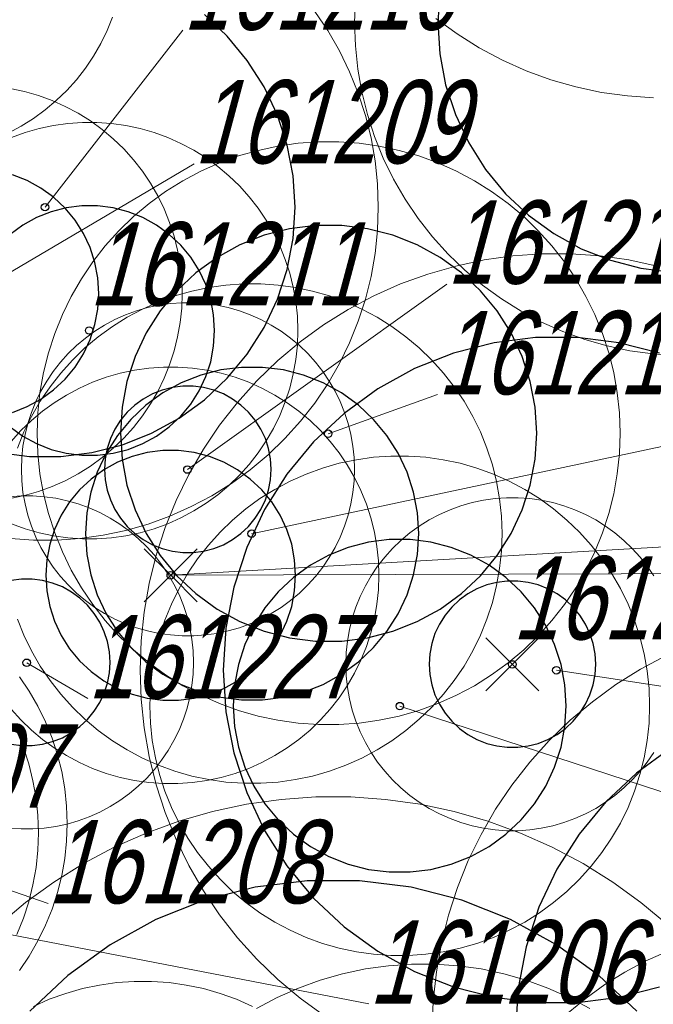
# Model space of a CAD drawing. Header units: metres. Extents: x 7419449 to 7420144, y 5549519 to 5549653.
# Tile 26 of 67: x 7419505 to 7419512, y 5549537 to 5549548. Entities that reach past the tile are written whole.
import ezdxf
from ezdxf.enums import TextEntityAlignment as Align

# ---------------------------------------------------------------- set-up
doc = ezdxf.new("R2010")
doc.units = ezdxf.units.M
doc.layers.add('_4_korony', color=7, linetype='Continuous', lineweight=25, true_color=0x7aa300)
for name, color, linetype, lineweight in [('_4_NUMERY_PIKIET', 7, 'Continuous', 15), ('_4_NUMETY_WNIOSEK', 5, 'Continuous', 15), ('_4_SOD', 30, 'Continuous', 20), ('_4_USUNIĘCIE', 1, 'Continuous', 30)]:
    doc.layers.add(name, color=color, linetype=linetype, lineweight=lineweight)
doc.layers.add('_4_PUNKT_INWENTARYZACYJNY', color=7, linetype='Continuous')
doc.styles.add('STANDARD-Working1250', font='arial.ttf', dxfattribs={"height": 2.5})

# ---------------------------------------------------------------- blocks, each defined once
blk = doc.blocks.new('x')
at = {"layer": '_4_USUNIĘCIE'}
for points in [[(7418062.551, 5544640.429), (7418062.87, 5544640.11), (7418063.188, 5544640.429)], [(7418063.188, 5544639.792), (7418062.87, 5544640.11), (7418062.551, 5544639.792)]]:
    blk.add_lwpolyline(points, dxfattribs=at)
blk = doc.blocks.new('usun. bez dec')
at = {"layer": '_4_USUNIĘCIE', "color": 30, "true_color": 0xf8991e}
for points in [[(-0.318, 0.318), (0.318, -0.318)], [(-0.318, -0.318), (0.318, 0.318)]]:
    blk.add_lwpolyline(points, dxfattribs=at)

msp = doc.modelspace()

# ---------------------------------------------------------------- linework, layer by layer
at = {"layer": '_4_korony', "linetype": 'Continuous', "flags": 128}
for points in [[(7419509.78, 5549548.682), (7419509.756, 5549548.306), (7419509.78, 5549547.93), (7419509.85, 5549547.56), (7419509.967, 5549547.202), (7419510.127, 5549546.861), (7419510.329, 5549546.543), (7419510.569, 5549546.252), (7419510.844, 5549545.994), (7419511.149, 5549545.773), (7419511.479, 5549545.592), (7419511.829, 5549545.453), (7419512.194, 5549545.359), (7419512.568, 5549545.312)], [(7419504.48, 5549543.143), (7419504.854, 5549543.096), (7419505.23, 5549543.096), (7419505.604, 5549543.143), (7419505.969, 5549543.237), (7419506.319, 5549543.376), (7419506.649, 5549543.557), (7419506.954, 5549543.778), (7419507.229, 5549544.036), (7419507.469, 5549544.327), (7419507.671, 5549544.645), (7419507.831, 5549544.986), (7419507.948, 5549545.344), (7419508.018, 5549545.714), (7419508.042, 5549546.09), (7419508.018, 5549546.466), (7419507.948, 5549546.836), (7419507.831, 5549547.194), (7419507.671, 5549547.535), (7419507.469, 5549547.853), (7419507.229, 5549548.144), (7419506.954, 5549548.402)], [(7419504.651, 5549543.626), (7419504.826, 5549543.696), (7419504.991, 5549543.787), (7419505.143, 5549543.897), (7419505.28, 5549544.026), (7419505.401, 5549544.171), (7419505.501, 5549544.33), (7419505.582, 5549544.501), (7419505.64, 5549544.68), (7419505.675, 5549544.865), (7419505.687, 5549545.053), (7419505.675, 5549545.241), (7419505.64, 5549545.426), (7419505.582, 5549545.605), (7419505.501, 5549545.776), (7419505.401, 5549545.935), (7419505.28, 5549546.08), (7419505.143, 5549546.209), (7419504.991, 5549546.319), (7419504.826, 5549546.41), (7419504.651, 5549546.48)], [(7419504.62, 5549543.452), (7419504.772, 5549543.342), (7419504.937, 5549543.251), (7419505.112, 5549543.181), (7419505.295, 5549543.135), (7419505.482, 5549543.111), (7419505.67, 5549543.111), (7419505.857, 5549543.135), (7419506.04, 5549543.181), (7419506.215, 5549543.251), (7419506.38, 5549543.342), (7419506.532, 5549543.452), (7419506.669, 5549543.581), (7419506.79, 5549543.726), (7419506.89, 5549543.885), (7419506.971, 5549544.056), (7419507.029, 5549544.235), (7419507.064, 5549544.42), (7419507.076, 5549544.608), (7419507.064, 5549544.796), (7419507.029, 5549544.981), (7419506.971, 5549545.16), (7419506.89, 5549545.331), (7419506.79, 5549545.49), (7419506.669, 5549545.635), (7419506.532, 5549545.764), (7419506.38, 5549545.874), (7419506.215, 5549545.965), (7419506.04, 5549546.035), (7419505.857, 5549546.081), (7419505.67, 5549546.105), (7419505.482, 5549546.105), (7419505.295, 5549546.081), (7419505.112, 5549546.035), (7419504.937, 5549545.965), (7419504.772, 5549545.874), (7419504.62, 5549545.764)], [(7419512.417, 5549544.337), (7419511.931, 5549544.462), (7419511.432, 5549544.525), (7419510.93, 5549544.525), (7419510.431, 5549544.462), (7419509.945, 5549544.337), (7419509.478, 5549544.152), (7419509.038, 5549543.91), (7419508.631, 5549543.615), (7419508.265, 5549543.271), (7419507.945, 5549542.884), (7419507.676, 5549542.46), (7419507.462, 5549542.005), (7419507.307, 5549541.528), (7419507.213, 5549541.034), (7419507.181, 5549540.533), (7419507.213, 5549540.032), (7419507.307, 5549539.538), (7419507.462, 5549539.061), (7419507.676, 5549538.606), (7419507.945, 5549538.182), (7419508.265, 5549537.795), (7419508.631, 5549537.451), (7419509.038, 5549537.156), (7419509.478, 5549536.914), (7419509.945, 5549536.729), (7419510.431, 5549536.604), (7419510.93, 5549536.541), (7419511.432, 5549536.541), (7419511.931, 5549536.604), (7419512.417, 5549536.729)], [(7419504.635, 5549539.643), (7419504.759, 5549539.627), (7419504.885, 5549539.627), (7419505.009, 5549539.643), (7419505.131, 5549539.674), (7419505.248, 5549539.72), (7419505.358, 5549539.781), (7419505.459, 5549539.854), (7419505.551, 5549539.94), (7419505.631, 5549540.037), (7419505.698, 5549540.143), (7419505.752, 5549540.257), (7419505.791, 5549540.376), (7419505.814, 5549540.5), (7419505.822, 5549540.625), (7419505.814, 5549540.75), (7419505.791, 5549540.874), (7419505.752, 5549540.993), (7419505.698, 5549541.107), (7419505.631, 5549541.213), (7419505.551, 5549541.31), (7419505.459, 5549541.396), (7419505.358, 5549541.469), (7419505.248, 5549541.53), (7419505.131, 5549541.576), (7419505.009, 5549541.607), (7419504.885, 5549541.623), (7419504.759, 5549541.623), (7419504.635, 5549541.607)], [(7419512.547, 5549539.59), (7419512.14, 5549539.295), (7419511.774, 5549538.951), (7419511.454, 5549538.564), (7419511.185, 5549538.14), (7419510.971, 5549537.685), (7419510.816, 5549537.208), (7419510.722, 5549536.714), (7419510.69, 5549536.213), (7419510.722, 5549535.712), (7419510.816, 5549535.218), (7419510.971, 5549534.741), (7419511.185, 5549534.286), (7419511.454, 5549533.862), (7419511.774, 5549533.475), (7419512.14, 5549533.131), (7419512.547, 5549532.836)], [(7419512.146, 5549536.436), (7419511.688, 5549536.866), (7419511.18, 5549537.235), (7419510.63, 5549537.537), (7419510.046, 5549537.768), (7419509.438, 5549537.924), (7419508.815, 5549538.003), (7419508.187, 5549538.003), (7419507.564, 5549537.924), (7419506.956, 5549537.768), (7419506.372, 5549537.537), (7419505.822, 5549537.235), (7419505.314, 5549536.866), (7419504.856, 5549536.436)]]:
    msp.add_lwpolyline(points, dxfattribs=at)
for points in [[(7419510.945, 5549543.376), (7419510.925, 5549543.689), (7419510.866, 5549543.998), (7419510.769, 5549544.296), (7419510.636, 5549544.58), (7419510.468, 5549544.845), (7419510.267, 5549545.087), (7419510.039, 5549545.302), (7419509.785, 5549545.487), (7419509.509, 5549545.638), (7419509.218, 5549545.754), (7419508.913, 5549545.832), (7419508.602, 5549545.871), (7419508.288, 5549545.871), (7419507.977, 5549545.832), (7419507.672, 5549545.754), (7419507.381, 5549545.638), (7419507.105, 5549545.487), (7419506.851, 5549545.302), (7419506.623, 5549545.087), (7419506.422, 5549544.845), (7419506.254, 5549544.58), (7419506.121, 5549544.296), (7419506.024, 5549543.998), (7419505.965, 5549543.689), (7419505.945, 5549543.376), (7419505.965, 5549543.063), (7419506.024, 5549542.754), (7419506.121, 5549542.456), (7419506.254, 5549542.172), (7419506.422, 5549541.907), (7419506.623, 5549541.665), (7419506.851, 5549541.45), (7419507.105, 5549541.265), (7419507.381, 5549541.114), (7419507.672, 5549540.998), (7419507.977, 5549540.92), (7419508.288, 5549540.881), (7419508.602, 5549540.881), (7419508.913, 5549540.92), (7419509.218, 5549540.998), (7419509.509, 5549541.114), (7419509.785, 5549541.265), (7419510.039, 5549541.45), (7419510.267, 5549541.665), (7419510.468, 5549541.907), (7419510.636, 5549542.172), (7419510.769, 5549542.456), (7419510.866, 5549542.754), (7419510.925, 5549543.063)], [(7419509.527, 5549542.171), (7419509.511, 5549542.422), (7419509.464, 5549542.668), (7419509.387, 5549542.907), (7419509.28, 5549543.135), (7419509.145, 5549543.347), (7419508.985, 5549543.54), (7419508.802, 5549543.712), (7419508.599, 5549543.86), (7419508.379, 5549543.981), (7419508.145, 5549544.073), (7419507.902, 5549544.136), (7419507.653, 5549544.167), (7419507.401, 5549544.167), (7419507.152, 5549544.136), (7419506.909, 5549544.073), (7419506.675, 5549543.981), (7419506.455, 5549543.86), (7419506.252, 5549543.712), (7419506.069, 5549543.54), (7419505.909, 5549543.347), (7419505.774, 5549543.135), (7419505.667, 5549542.907), (7419505.59, 5549542.668), (7419505.543, 5549542.422), (7419505.527, 5549542.171), (7419505.543, 5549541.92), (7419505.59, 5549541.674), (7419505.667, 5549541.435), (7419505.774, 5549541.207), (7419505.909, 5549540.995), (7419506.069, 5549540.802), (7419506.252, 5549540.63), (7419506.455, 5549540.482), (7419506.675, 5549540.361), (7419506.909, 5549540.269), (7419507.152, 5549540.206), (7419507.401, 5549540.175), (7419507.653, 5549540.175), (7419507.902, 5549540.206), (7419508.145, 5549540.269), (7419508.379, 5549540.361), (7419508.599, 5549540.482), (7419508.802, 5549540.63), (7419508.985, 5549540.802), (7419509.145, 5549540.995), (7419509.28, 5549541.207), (7419509.387, 5549541.435), (7419509.464, 5549541.674), (7419509.511, 5549541.92)], [(7419507.756, 5549542.943), (7419507.748, 5549543.068), (7419507.725, 5549543.192), (7419507.686, 5549543.311), (7419507.632, 5549543.425), (7419507.565, 5549543.531), (7419507.485, 5549543.628), (7419507.393, 5549543.714), (7419507.292, 5549543.787), (7419507.182, 5549543.848), (7419507.065, 5549543.894), (7419506.943, 5549543.925), (7419506.819, 5549543.941), (7419506.693, 5549543.941), (7419506.569, 5549543.925), (7419506.447, 5549543.894), (7419506.33, 5549543.848), (7419506.22, 5549543.787), (7419506.119, 5549543.714), (7419506.027, 5549543.628), (7419505.947, 5549543.531), (7419505.88, 5549543.425), (7419505.826, 5549543.311), (7419505.787, 5549543.192), (7419505.764, 5549543.068), (7419505.756, 5549542.943), (7419505.764, 5549542.818), (7419505.787, 5549542.694), (7419505.826, 5549542.575), (7419505.88, 5549542.461), (7419505.947, 5549542.355), (7419506.027, 5549542.258), (7419506.119, 5549542.172), (7419506.22, 5549542.099), (7419506.33, 5549542.038), (7419506.447, 5549541.992), (7419506.569, 5549541.961), (7419506.693, 5549541.945), (7419506.819, 5549541.945), (7419506.943, 5549541.961), (7419507.065, 5549541.992), (7419507.182, 5549542.038), (7419507.292, 5549542.099), (7419507.393, 5549542.172), (7419507.485, 5549542.258), (7419507.565, 5549542.355), (7419507.632, 5549542.461), (7419507.686, 5549542.575), (7419507.725, 5549542.694), (7419507.748, 5549542.818)], [(7419508.049, 5549541.67), (7419508.037, 5549541.858), (7419508.002, 5549542.043), (7419507.944, 5549542.222), (7419507.863, 5549542.393), (7419507.763, 5549542.552), (7419507.642, 5549542.697), (7419507.505, 5549542.826), (7419507.353, 5549542.936), (7419507.188, 5549543.027), (7419507.013, 5549543.097), (7419506.83, 5549543.143), (7419506.643, 5549543.167), (7419506.455, 5549543.167), (7419506.268, 5549543.143), (7419506.085, 5549543.097), (7419505.91, 5549543.027), (7419505.745, 5549542.936), (7419505.593, 5549542.826), (7419505.456, 5549542.697), (7419505.335, 5549542.552), (7419505.235, 5549542.393), (7419505.154, 5549542.222), (7419505.096, 5549542.043), (7419505.061, 5549541.858), (7419505.049, 5549541.67), (7419505.061, 5549541.482), (7419505.096, 5549541.297), (7419505.154, 5549541.118), (7419505.235, 5549540.947), (7419505.335, 5549540.788), (7419505.456, 5549540.643), (7419505.593, 5549540.514), (7419505.745, 5549540.404), (7419505.91, 5549540.313), (7419506.085, 5549540.243), (7419506.268, 5549540.197), (7419506.455, 5549540.173), (7419506.643, 5549540.173), (7419506.83, 5549540.197), (7419507.013, 5549540.243), (7419507.188, 5549540.313), (7419507.353, 5549540.404), (7419507.505, 5549540.514), (7419507.642, 5549540.643), (7419507.763, 5549540.788), (7419507.863, 5549540.947), (7419507.944, 5549541.118), (7419508.002, 5549541.297), (7419508.037, 5549541.482)], [(7419511.299, 5549540.104), (7419511.283, 5549540.355), (7419511.236, 5549540.601), (7419511.159, 5549540.84), (7419511.052, 5549541.068), (7419510.917, 5549541.28), (7419510.757, 5549541.473), (7419510.574, 5549541.645), (7419510.371, 5549541.793), (7419510.151, 5549541.914), (7419509.917, 5549542.006), (7419509.674, 5549542.069), (7419509.425, 5549542.1), (7419509.173, 5549542.1), (7419508.924, 5549542.069), (7419508.681, 5549542.006), (7419508.447, 5549541.914), (7419508.227, 5549541.793), (7419508.024, 5549541.645), (7419507.841, 5549541.473), (7419507.681, 5549541.28), (7419507.546, 5549541.068), (7419507.439, 5549540.84), (7419507.362, 5549540.601), (7419507.315, 5549540.355), (7419507.299, 5549540.104), (7419507.315, 5549539.853), (7419507.362, 5549539.607), (7419507.439, 5549539.368), (7419507.546, 5549539.14), (7419507.681, 5549538.928), (7419507.841, 5549538.735), (7419508.024, 5549538.563), (7419508.227, 5549538.415), (7419508.447, 5549538.294), (7419508.681, 5549538.202), (7419508.924, 5549538.139), (7419509.173, 5549538.108), (7419509.425, 5549538.108), (7419509.674, 5549538.139), (7419509.917, 5549538.202), (7419510.151, 5549538.294), (7419510.371, 5549538.415), (7419510.574, 5549538.563), (7419510.757, 5549538.735), (7419510.917, 5549538.928), (7419511.052, 5549539.14), (7419511.159, 5549539.368), (7419511.236, 5549539.607), (7419511.283, 5549539.853)], [(7419511.652, 5549540.603), (7419511.644, 5549540.728), (7419511.621, 5549540.852), (7419511.582, 5549540.971), (7419511.528, 5549541.085), (7419511.461, 5549541.191), (7419511.381, 5549541.288), (7419511.289, 5549541.374), (7419511.188, 5549541.447), (7419511.078, 5549541.508), (7419510.961, 5549541.554), (7419510.839, 5549541.585), (7419510.715, 5549541.601), (7419510.589, 5549541.601), (7419510.465, 5549541.585), (7419510.343, 5549541.554), (7419510.226, 5549541.508), (7419510.116, 5549541.447), (7419510.015, 5549541.374), (7419509.923, 5549541.288), (7419509.843, 5549541.191), (7419509.776, 5549541.085), (7419509.722, 5549540.971), (7419509.683, 5549540.852), (7419509.66, 5549540.728), (7419509.652, 5549540.603), (7419509.66, 5549540.478), (7419509.683, 5549540.354), (7419509.722, 5549540.235), (7419509.776, 5549540.121), (7419509.843, 5549540.015), (7419509.923, 5549539.918), (7419510.015, 5549539.832), (7419510.116, 5549539.759), (7419510.226, 5549539.698), (7419510.343, 5549539.652), (7419510.465, 5549539.621), (7419510.589, 5549539.605), (7419510.715, 5549539.605), (7419510.839, 5549539.621), (7419510.961, 5549539.652), (7419511.078, 5549539.698), (7419511.188, 5549539.759), (7419511.289, 5549539.832), (7419511.381, 5549539.918), (7419511.461, 5549540.015), (7419511.528, 5549540.121), (7419511.582, 5549540.235), (7419511.621, 5549540.354), (7419511.644, 5549540.478)]]:
    msp.add_lwpolyline(points, close=True, dxfattribs=at)
at = {"layer": '_4_NUMERY_PIKIET'}
for points in [[(7419505.04, 5549546.09), (7419506.695, 5549548.216)], [(7419504.18, 5549545.05), (7419506.829, 5549546.612)], [(7419506.75, 5549542.94), (7419509.865, 5549545.167)], [(7419508.44, 5549543.37), (7419509.754, 5549543.84)], [(7419507.52, 5549542.17), (7419513.497, 5549543.441)], [(7419506.55, 5549541.67), (7419514.64, 5549542.138)], [(7419504.82, 5549540.62), (7419505.554, 5549540.19)], [(7419511.18, 5549540.53), (7419514.523, 5549540.02)], [(7419509.3, 5549540.1), (7419514.527, 5549538.391)], [(7419502.3, 5549538.69), (7419505.079, 5549537.728)], [(7419502.52, 5549537.76), (7419508.929, 5549536.524)]]:
    msp.add_lwpolyline(points, dxfattribs=at)
at = {"layer": '_4_NUMETY_WNIOSEK'}
msp.add_lwpolyline([(7419518.712, 5549541.706), (7419506.55, 5549541.67)], dxfattribs=at)
at = {"layer": '_4_PUNKT_INWENTARYZACYJNY'}
for centre in [(7419505.04, 5549546.09), (7419505.57, 5549544.61), (7419508.44, 5549543.37), (7419506.75, 5549542.94), (7419507.52, 5549542.17), (7419506.55, 5549541.67), (7419504.82, 5549540.62), (7419510.65, 5549540.6), (7419511.18, 5549540.53), (7419509.3, 5549540.1)]:
    msp.add_circle(centre, 0.045, dxfattribs=at)
at = {"layer": '_4_SOD', "flags": 128}
for points in [[(7419508.766, 5549548.585), (7419508.756, 5549548.306), (7419508.766, 5549548.027), (7419508.795, 5549547.749), (7419508.843, 5549547.474), (7419508.911, 5549547.203), (7419508.997, 5549546.938), (7419509.102, 5549546.679), (7419509.224, 5549546.428), (7419509.364, 5549546.186), (7419509.52, 5549545.955), (7419509.692, 5549545.735), (7419509.879, 5549545.527), (7419510.079, 5549545.333), (7419510.293, 5549545.154), (7419510.519, 5549544.99), (7419510.756, 5549544.842), (7419511.003, 5549544.711), (7419511.258, 5549544.597), (7419511.52, 5549544.502), (7419511.788, 5549544.425), (7419512.061, 5549544.367), (7419512.338, 5549544.328), (7419512.616, 5549544.308)], [(7419504.624, 5549542.112), (7419504.902, 5549542.092), (7419505.182, 5549542.092), (7419505.46, 5549542.112), (7419505.737, 5549542.151), (7419506.01, 5549542.209), (7419506.278, 5549542.286), (7419506.54, 5549542.381), (7419506.795, 5549542.495), (7419507.042, 5549542.626), (7419507.279, 5549542.774), (7419507.505, 5549542.938), (7419507.719, 5549543.117), (7419507.919, 5549543.311), (7419508.106, 5549543.519), (7419508.278, 5549543.739), (7419508.434, 5549543.97), (7419508.574, 5549544.212), (7419508.696, 5549544.463), (7419508.801, 5549544.722), (7419508.887, 5549544.987), (7419508.955, 5549545.258), (7419509.003, 5549545.533), (7419509.032, 5549545.811), (7419509.042, 5549546.09), (7419509.032, 5549546.369), (7419509.003, 5549546.647), (7419508.955, 5549546.922), (7419508.887, 5549547.193), (7419508.801, 5549547.458), (7419508.696, 5549547.717), (7419508.574, 5549547.968), (7419508.434, 5549548.21), (7419508.278, 5549548.441)], [(7419504.598, 5549546.981), (7419504.752, 5549547.063), (7419504.9, 5549547.155), (7419505.041, 5549547.258), (7419505.175, 5549547.37), (7419505.3, 5549547.491), (7419505.417, 5549547.621), (7419505.525, 5549547.759), (7419505.622, 5549547.903), (7419505.709, 5549548.054), (7419505.786, 5549548.211), (7419505.851, 5549548.373)], [(7419509.734, 5549548.355), (7419509.988, 5549548.17), (7419510.254, 5549548.004), (7419510.531, 5549547.856), (7419510.818, 5549547.729), (7419511.113, 5549547.621), (7419511.415, 5549547.535), (7419511.723, 5549547.469), (7419512.034, 5549547.426), (7419512.347, 5549547.404)], [(7419504.621, 5549542.591), (7419504.792, 5549542.627), (7419504.96, 5549542.675), (7419505.124, 5549542.735), (7419505.283, 5549542.806), (7419505.437, 5549542.888), (7419505.585, 5549542.98), (7419505.726, 5549543.083), (7419505.86, 5549543.195), (7419505.985, 5549543.316), (7419506.102, 5549543.446), (7419506.21, 5549543.584), (7419506.307, 5549543.728), (7419506.394, 5549543.879), (7419506.471, 5549544.036), (7419506.536, 5549544.198), (7419506.59, 5549544.364), (7419506.632, 5549544.533), (7419506.663, 5549544.705), (7419506.681, 5549544.879), (7419506.687, 5549545.053), (7419506.681, 5549545.227), (7419506.663, 5549545.401), (7419506.632, 5549545.573), (7419506.59, 5549545.742), (7419506.536, 5549545.908), (7419506.471, 5549546.07), (7419506.394, 5549546.227), (7419506.307, 5549546.378), (7419506.21, 5549546.522), (7419506.102, 5549546.66), (7419505.985, 5549546.79), (7419505.86, 5549546.911), (7419505.726, 5549547.023), (7419505.585, 5549547.126), (7419505.437, 5549547.218), (7419505.283, 5549547.3), (7419505.124, 5549547.371), (7419504.96, 5549547.431), (7419504.792, 5549547.479), (7419504.621, 5549547.515)], [(7419504.639, 5549542.29), (7419504.803, 5549542.23), (7419504.971, 5549542.182), (7419505.142, 5549542.146), (7419505.315, 5549542.122), (7419505.489, 5549542.11), (7419505.663, 5549542.11), (7419505.837, 5549542.122), (7419506.01, 5549542.146), (7419506.181, 5549542.182), (7419506.349, 5549542.23), (7419506.513, 5549542.29), (7419506.672, 5549542.361), (7419506.826, 5549542.443), (7419506.974, 5549542.535), (7419507.115, 5549542.638), (7419507.249, 5549542.75), (7419507.374, 5549542.871), (7419507.491, 5549543.001), (7419507.599, 5549543.139), (7419507.696, 5549543.283), (7419507.783, 5549543.434), (7419507.86, 5549543.591), (7419507.925, 5549543.753), (7419507.979, 5549543.919), (7419508.021, 5549544.088), (7419508.052, 5549544.26), (7419508.07, 5549544.434), (7419508.076, 5549544.608), (7419508.07, 5549544.782), (7419508.052, 5549544.956), (7419508.021, 5549545.128), (7419507.979, 5549545.297), (7419507.925, 5549545.463), (7419507.86, 5549545.625), (7419507.783, 5549545.782), (7419507.696, 5549545.933), (7419507.599, 5549546.077), (7419507.491, 5549546.215), (7419507.374, 5549546.345), (7419507.249, 5549546.466), (7419507.115, 5549546.578), (7419506.974, 5549546.681), (7419506.826, 5549546.773), (7419506.672, 5549546.855), (7419506.513, 5549546.926), (7419506.349, 5549546.986), (7419506.181, 5549547.034), (7419506.01, 5549547.07), (7419505.837, 5549547.094), (7419505.663, 5549547.106), (7419505.489, 5549547.106), (7419505.315, 5549547.094), (7419505.142, 5549547.07), (7419504.971, 5549547.034), (7419504.803, 5549546.986), (7419504.639, 5549546.926)], [(7419512.391, 5549545.384), (7419512.049, 5549545.457), (7419511.704, 5549545.506), (7419511.355, 5549545.53), (7419511.007, 5549545.53), (7419510.658, 5549545.506), (7419510.313, 5549545.457), (7419509.971, 5549545.384), (7419509.636, 5549545.288), (7419509.308, 5549545.169), (7419508.989, 5549545.027), (7419508.681, 5549544.863), (7419508.385, 5549544.678), (7419508.103, 5549544.473), (7419507.835, 5549544.249), (7419507.584, 5549544.006), (7419507.351, 5549543.747), (7419507.136, 5549543.472), (7419506.941, 5549543.183), (7419506.766, 5549542.88), (7419506.613, 5549542.567), (7419506.483, 5549542.243), (7419506.375, 5549541.911), (7419506.29, 5549541.573), (7419506.23, 5549541.229), (7419506.193, 5549540.882), (7419506.181, 5549540.533), (7419506.193, 5549540.184), (7419506.23, 5549539.837), (7419506.29, 5549539.493), (7419506.375, 5549539.155), (7419506.483, 5549538.823), (7419506.613, 5549538.499), (7419506.766, 5549538.186), (7419506.941, 5549537.883), (7419507.136, 5549537.594), (7419507.351, 5549537.319), (7419507.584, 5549537.06), (7419507.835, 5549536.817), (7419508.103, 5549536.593), (7419508.385, 5549536.388)], [(7419504.708, 5549541.145), (7419504.786, 5549540.951), (7419504.878, 5549540.763), (7419504.983, 5549540.581), (7419505.1, 5549540.408), (7419505.229, 5549540.243), (7419505.369, 5549540.087), (7419505.52, 5549539.942), (7419505.68, 5549539.807), (7419505.849, 5549539.684), (7419506.027, 5549539.573), (7419506.212, 5549539.475), (7419506.403, 5549539.389), (7419506.6, 5549539.318), (7419506.801, 5549539.26), (7419507.006, 5549539.217), (7419507.213, 5549539.187), (7419507.422, 5549539.173), (7419507.632, 5549539.173), (7419507.841, 5549539.187), (7419508.048, 5549539.217), (7419508.253, 5549539.26), (7419508.454, 5549539.318), (7419508.651, 5549539.389), (7419508.842, 5549539.475), (7419509.027, 5549539.573), (7419509.205, 5549539.684), (7419509.374, 5549539.807), (7419509.534, 5549539.942), (7419509.685, 5549540.087), (7419509.825, 5549540.243), (7419509.954, 5549540.408), (7419510.071, 5549540.581), (7419510.176, 5549540.763), (7419510.268, 5549540.951), (7419510.346, 5549541.145), (7419510.411, 5549541.344), (7419510.461, 5549541.547), (7419510.498, 5549541.753), (7419510.52, 5549541.962), (7419510.527, 5549542.171), (7419510.52, 5549542.38), (7419510.498, 5549542.589), (7419510.461, 5549542.795), (7419510.411, 5549542.998), (7419510.346, 5549543.197), (7419510.268, 5549543.391), (7419510.176, 5549543.579), (7419510.071, 5549543.761), (7419509.954, 5549543.934), (7419509.825, 5549544.099), (7419509.685, 5549544.255), (7419509.534, 5549544.4), (7419509.374, 5549544.535), (7419509.205, 5549544.658), (7419509.027, 5549544.769), (7419508.842, 5549544.867), (7419508.651, 5549544.953), (7419508.454, 5549545.024), (7419508.253, 5549545.082), (7419508.048, 5549545.125), (7419507.841, 5549545.155), (7419507.632, 5549545.169), (7419507.422, 5549545.169), (7419507.213, 5549545.155), (7419507.006, 5549545.125), (7419506.801, 5549545.082), (7419506.6, 5549545.024), (7419506.403, 5549544.953), (7419506.212, 5549544.867), (7419506.027, 5549544.769), (7419505.849, 5549544.658), (7419505.68, 5549544.535), (7419505.52, 5549544.4), (7419505.369, 5549544.255), (7419505.229, 5549544.099), (7419505.1, 5549543.934), (7419504.983, 5549543.761), (7419504.878, 5549543.579), (7419504.786, 5549543.391), (7419504.708, 5549543.197)], [(7419504.634, 5549540.063), (7419504.751, 5549539.933), (7419504.876, 5549539.812), (7419505.01, 5549539.7), (7419505.151, 5549539.597), (7419505.299, 5549539.505), (7419505.453, 5549539.423), (7419505.612, 5549539.352), (7419505.776, 5549539.292), (7419505.944, 5549539.244), (7419506.115, 5549539.208), (7419506.288, 5549539.184), (7419506.462, 5549539.172), (7419506.636, 5549539.172), (7419506.81, 5549539.184), (7419506.983, 5549539.208), (7419507.154, 5549539.244), (7419507.322, 5549539.292), (7419507.486, 5549539.352), (7419507.645, 5549539.423), (7419507.799, 5549539.505), (7419507.947, 5549539.597), (7419508.088, 5549539.7), (7419508.222, 5549539.812), (7419508.347, 5549539.933), (7419508.464, 5549540.063), (7419508.572, 5549540.201), (7419508.669, 5549540.345), (7419508.756, 5549540.496), (7419508.833, 5549540.653), (7419508.898, 5549540.815), (7419508.952, 5549540.981), (7419508.994, 5549541.15), (7419509.025, 5549541.322), (7419509.043, 5549541.496), (7419509.049, 5549541.67), (7419509.043, 5549541.844), (7419509.025, 5549542.018), (7419508.994, 5549542.19), (7419508.952, 5549542.359), (7419508.898, 5549542.525), (7419508.833, 5549542.687), (7419508.756, 5549542.844), (7419508.669, 5549542.995), (7419508.572, 5549543.139), (7419508.464, 5549543.277), (7419508.347, 5549543.407), (7419508.222, 5549543.528), (7419508.088, 5549543.64), (7419507.947, 5549543.743), (7419507.799, 5549543.835), (7419507.645, 5549543.917), (7419507.486, 5549543.988), (7419507.322, 5549544.048), (7419507.154, 5549544.096), (7419506.983, 5549544.132), (7419506.81, 5549544.156), (7419506.636, 5549544.168), (7419506.462, 5549544.168), (7419506.288, 5549544.156), (7419506.115, 5549544.132), (7419505.944, 5549544.096), (7419505.776, 5549544.048), (7419505.612, 5549543.988), (7419505.453, 5549543.917), (7419505.299, 5549543.835), (7419505.151, 5549543.743), (7419505.01, 5549543.64), (7419504.876, 5549543.528), (7419504.751, 5549543.407), (7419504.634, 5549543.277)], [(7419504.613, 5549538.636), (7419504.752, 5549538.626), (7419504.892, 5549538.626), (7419505.031, 5549538.636), (7419505.169, 5549538.655), (7419505.306, 5549538.684), (7419505.44, 5549538.723), (7419505.571, 5549538.771), (7419505.699, 5549538.827), (7419505.822, 5549538.893), (7419505.94, 5549538.967), (7419506.053, 5549539.049), (7419506.16, 5549539.139), (7419506.261, 5549539.236), (7419506.354, 5549539.339), (7419506.44, 5549539.449), (7419506.518, 5549539.565), (7419506.588, 5549539.686), (7419506.649, 5549539.812), (7419506.701, 5549539.941), (7419506.745, 5549540.074), (7419506.778, 5549540.209), (7419506.803, 5549540.347), (7419506.817, 5549540.485), (7419506.822, 5549540.625), (7419506.817, 5549540.765), (7419506.803, 5549540.903), (7419506.778, 5549541.041), (7419506.745, 5549541.176), (7419506.701, 5549541.309), (7419506.649, 5549541.438), (7419506.588, 5549541.564), (7419506.518, 5549541.685), (7419506.44, 5549541.801), (7419506.354, 5549541.911), (7419506.261, 5549542.014), (7419506.16, 5549542.111), (7419506.053, 5549542.201), (7419505.94, 5549542.283), (7419505.822, 5549542.357), (7419505.699, 5549542.423), (7419505.571, 5549542.479), (7419505.44, 5549542.527), (7419505.306, 5549542.566), (7419505.169, 5549542.595), (7419505.031, 5549542.614), (7419504.892, 5549542.624), (7419504.752, 5549542.624), (7419504.613, 5549542.614)], [(7419512.348, 5549541.663), (7419512.27, 5549541.779), (7419512.184, 5549541.889), (7419512.091, 5549541.992), (7419511.99, 5549542.089), (7419511.883, 5549542.179), (7419511.77, 5549542.261), (7419511.652, 5549542.335), (7419511.529, 5549542.401), (7419511.401, 5549542.457), (7419511.27, 5549542.505), (7419511.136, 5549542.544), (7419510.999, 5549542.573), (7419510.861, 5549542.592), (7419510.722, 5549542.602), (7419510.582, 5549542.602), (7419510.443, 5549542.592), (7419510.305, 5549542.573), (7419510.168, 5549542.544), (7419510.034, 5549542.505), (7419509.903, 5549542.457), (7419509.775, 5549542.401), (7419509.652, 5549542.335), (7419509.534, 5549542.261), (7419509.421, 5549542.179), (7419509.314, 5549542.089), (7419509.213, 5549541.992), (7419509.12, 5549541.889), (7419509.034, 5549541.779), (7419508.956, 5549541.663), (7419508.886, 5549541.542), (7419508.825, 5549541.416), (7419508.773, 5549541.287), (7419508.729, 5549541.154), (7419508.696, 5549541.019), (7419508.671, 5549540.881), (7419508.657, 5549540.743), (7419508.652, 5549540.603), (7419508.657, 5549540.463), (7419508.671, 5549540.325), (7419508.696, 5549540.187), (7419508.729, 5549540.052), (7419508.773, 5549539.919), (7419508.825, 5549539.79), (7419508.886, 5549539.664), (7419508.956, 5549539.543), (7419509.034, 5549539.427), (7419509.12, 5549539.317), (7419509.213, 5549539.214), (7419509.314, 5549539.117), (7419509.421, 5549539.027), (7419509.534, 5549538.945), (7419509.652, 5549538.871), (7419509.775, 5549538.805), (7419509.903, 5549538.749), (7419510.034, 5549538.701), (7419510.168, 5549538.662), (7419510.305, 5549538.633), (7419510.443, 5549538.614), (7419510.582, 5549538.604), (7419510.722, 5549538.604), (7419510.861, 5549538.614), (7419510.999, 5549538.633), (7419511.136, 5549538.662), (7419511.27, 5549538.701), (7419511.401, 5549538.749), (7419511.529, 5549538.805), (7419511.652, 5549538.871), (7419511.77, 5549538.945), (7419511.883, 5549539.027), (7419511.99, 5549539.117), (7419512.091, 5549539.214), (7419512.184, 5549539.317), (7419512.27, 5549539.427), (7419512.348, 5549539.543)], [(7419512.498, 5549540.707), (7419512.19, 5549540.543), (7419511.894, 5549540.358), (7419511.612, 5549540.153), (7419511.344, 5549539.929), (7419511.093, 5549539.686), (7419510.86, 5549539.427), (7419510.645, 5549539.152), (7419510.45, 5549538.863), (7419510.275, 5549538.56), (7419510.122, 5549538.247), (7419509.992, 5549537.923), (7419509.884, 5549537.591), (7419509.799, 5549537.253), (7419509.739, 5549536.909), (7419509.702, 5549536.562), (7419509.69, 5549536.213)], [(7419504.733, 5549536.926), (7419504.85, 5549537.099), (7419504.955, 5549537.281), (7419505.047, 5549537.469), (7419505.125, 5549537.663), (7419505.19, 5549537.862), (7419505.24, 5549538.065), (7419505.277, 5549538.271), (7419505.299, 5549538.48), (7419505.306, 5549538.689), (7419505.299, 5549538.898), (7419505.277, 5549539.107), (7419505.24, 5549539.313), (7419505.19, 5549539.516), (7419505.125, 5549539.715), (7419505.047, 5549539.909), (7419504.955, 5549540.097), (7419504.85, 5549540.279), (7419504.733, 5549540.452)], [(7419504.702, 5549537.358), (7419504.78, 5549537.552), (7419504.845, 5549537.751), (7419504.895, 5549537.954), (7419504.932, 5549538.16), (7419504.954, 5549538.369), (7419504.961, 5549538.578), (7419504.954, 5549538.787), (7419504.932, 5549538.996), (7419504.895, 5549539.202), (7419504.845, 5549539.405), (7419504.78, 5549539.604), (7419504.702, 5549539.798)], [(7419512.516, 5549537.472), (7419512.195, 5549537.741), (7419511.856, 5549537.987), (7419511.501, 5549538.209), (7419511.131, 5549538.406), (7419510.749, 5549538.576), (7419510.355, 5549538.719), (7419509.953, 5549538.835), (7419509.543, 5549538.922), (7419509.128, 5549538.98), (7419508.71, 5549539.009), (7419508.292, 5549539.009), (7419507.874, 5549538.98), (7419507.459, 5549538.922), (7419507.049, 5549538.835), (7419506.647, 5549538.719), (7419506.253, 5549538.576), (7419505.871, 5549538.406), (7419505.501, 5549538.209), (7419505.146, 5549537.987), (7419504.807, 5549537.741), (7419504.486, 5549537.472)], [(7419512.502, 5549537.151), (7419512.247, 5549537.037), (7419512, 5549536.906), (7419511.763, 5549536.758), (7419511.537, 5549536.594), (7419511.323, 5549536.415)], [(7419511.581, 5549536.469), (7419511.334, 5549536.6), (7419511.079, 5549536.714), (7419510.817, 5549536.809), (7419510.549, 5549536.886), (7419510.276, 5549536.944), (7419509.999, 5549536.983), (7419509.721, 5549537.003), (7419509.441, 5549537.003), (7419509.163, 5549536.983), (7419508.886, 5549536.944), (7419508.613, 5549536.886), (7419508.345, 5549536.809), (7419508.083, 5549536.714), (7419507.828, 5549536.6), (7419507.581, 5549536.469)], [(7419507.53, 5549536.493), (7419507.339, 5549536.579), (7419507.142, 5549536.65), (7419506.941, 5549536.708), (7419506.736, 5549536.751), (7419506.529, 5549536.781), (7419506.32, 5549536.795), (7419506.11, 5549536.795), (7419505.901, 5549536.781), (7419505.694, 5549536.751), (7419505.489, 5549536.708), (7419505.288, 5549536.65), (7419505.091, 5549536.579), (7419504.9, 5549536.493)]]:
    msp.add_lwpolyline(points, dxfattribs=at)
for points in [[(7419511.945, 5549543.376), (7419511.936, 5549543.62), (7419511.911, 5549543.863), (7419511.869, 5549544.104), (7419511.809, 5549544.341), (7419511.734, 5549544.573), (7419511.642, 5549544.8), (7419511.535, 5549545.019), (7419511.413, 5549545.231), (7419511.277, 5549545.433), (7419511.126, 5549545.626), (7419510.963, 5549545.807), (7419510.787, 5549545.977), (7419510.6, 5549546.134), (7419510.402, 5549546.278), (7419510.195, 5549546.407), (7419509.979, 5549546.522), (7419509.756, 5549546.621), (7419509.527, 5549546.705), (7419509.292, 5549546.772), (7419509.053, 5549546.823), (7419508.811, 5549546.857), (7419508.567, 5549546.874), (7419508.323, 5549546.874), (7419508.079, 5549546.857), (7419507.837, 5549546.823), (7419507.598, 5549546.772), (7419507.363, 5549546.705), (7419507.134, 5549546.621), (7419506.911, 5549546.522), (7419506.695, 5549546.407), (7419506.488, 5549546.278), (7419506.29, 5549546.134), (7419506.103, 5549545.977), (7419505.927, 5549545.807), (7419505.764, 5549545.626), (7419505.613, 5549545.433), (7419505.477, 5549545.231), (7419505.355, 5549545.019), (7419505.248, 5549544.8), (7419505.156, 5549544.573), (7419505.081, 5549544.341), (7419505.021, 5549544.104), (7419504.979, 5549543.863), (7419504.954, 5549543.62), (7419504.945, 5549543.376), (7419504.954, 5549543.132), (7419504.979, 5549542.889), (7419505.021, 5549542.648), (7419505.081, 5549542.411), (7419505.156, 5549542.179), (7419505.248, 5549541.952), (7419505.355, 5549541.733), (7419505.477, 5549541.521), (7419505.613, 5549541.319), (7419505.764, 5549541.126), (7419505.927, 5549540.945), (7419506.103, 5549540.775), (7419506.29, 5549540.618), (7419506.488, 5549540.474), (7419506.695, 5549540.345), (7419506.911, 5549540.23), (7419507.134, 5549540.131), (7419507.363, 5549540.047), (7419507.598, 5549539.98), (7419507.837, 5549539.929), (7419508.079, 5549539.895), (7419508.323, 5549539.878), (7419508.567, 5549539.878), (7419508.811, 5549539.895), (7419509.053, 5549539.929), (7419509.292, 5549539.98), (7419509.527, 5549540.047), (7419509.756, 5549540.131), (7419509.979, 5549540.23), (7419510.195, 5549540.345), (7419510.402, 5549540.474), (7419510.6, 5549540.618), (7419510.787, 5549540.775), (7419510.963, 5549540.945), (7419511.126, 5549541.126), (7419511.277, 5549541.319), (7419511.413, 5549541.521), (7419511.535, 5549541.733), (7419511.642, 5549541.952), (7419511.734, 5549542.179), (7419511.809, 5549542.411), (7419511.869, 5549542.648), (7419511.911, 5549542.889), (7419511.936, 5549543.132)], [(7419508.756, 5549542.943), (7419508.751, 5549543.083), (7419508.737, 5549543.221), (7419508.712, 5549543.359), (7419508.679, 5549543.494), (7419508.635, 5549543.627), (7419508.583, 5549543.756), (7419508.522, 5549543.882), (7419508.452, 5549544.003), (7419508.374, 5549544.119), (7419508.288, 5549544.229), (7419508.195, 5549544.332), (7419508.094, 5549544.429), (7419507.987, 5549544.519), (7419507.874, 5549544.601), (7419507.756, 5549544.675), (7419507.633, 5549544.741), (7419507.505, 5549544.797), (7419507.374, 5549544.845), (7419507.24, 5549544.884), (7419507.103, 5549544.913), (7419506.965, 5549544.932), (7419506.826, 5549544.942), (7419506.686, 5549544.942), (7419506.547, 5549544.932), (7419506.409, 5549544.913), (7419506.272, 5549544.884), (7419506.138, 5549544.845), (7419506.007, 5549544.797), (7419505.879, 5549544.741), (7419505.756, 5549544.675), (7419505.638, 5549544.601), (7419505.525, 5549544.519), (7419505.418, 5549544.429), (7419505.317, 5549544.332), (7419505.224, 5549544.229), (7419505.138, 5549544.119), (7419505.06, 5549544.003), (7419504.99, 5549543.882), (7419504.929, 5549543.756), (7419504.877, 5549543.627), (7419504.833, 5549543.494), (7419504.8, 5549543.359), (7419504.775, 5549543.221), (7419504.761, 5549543.083), (7419504.756, 5549542.943), (7419504.761, 5549542.803), (7419504.775, 5549542.665), (7419504.8, 5549542.527), (7419504.833, 5549542.392), (7419504.877, 5549542.259), (7419504.929, 5549542.13), (7419504.99, 5549542.004), (7419505.06, 5549541.883), (7419505.138, 5549541.767), (7419505.224, 5549541.657), (7419505.317, 5549541.554), (7419505.418, 5549541.457), (7419505.525, 5549541.367), (7419505.638, 5549541.285), (7419505.756, 5549541.211), (7419505.879, 5549541.145), (7419506.007, 5549541.089), (7419506.138, 5549541.041), (7419506.272, 5549541.002), (7419506.409, 5549540.973), (7419506.547, 5549540.954), (7419506.686, 5549540.944), (7419506.826, 5549540.944), (7419506.965, 5549540.954), (7419507.103, 5549540.973), (7419507.24, 5549541.002), (7419507.374, 5549541.041), (7419507.505, 5549541.089), (7419507.633, 5549541.145), (7419507.756, 5549541.211), (7419507.874, 5549541.285), (7419507.987, 5549541.367), (7419508.094, 5549541.457), (7419508.195, 5549541.554), (7419508.288, 5549541.657), (7419508.374, 5549541.767), (7419508.452, 5549541.883), (7419508.522, 5549542.004), (7419508.583, 5549542.13), (7419508.635, 5549542.259), (7419508.679, 5549542.392), (7419508.712, 5549542.527), (7419508.737, 5549542.665), (7419508.751, 5549542.803)], [(7419512.299, 5549540.104), (7419512.292, 5549540.313), (7419512.27, 5549540.522), (7419512.233, 5549540.728), (7419512.183, 5549540.931), (7419512.118, 5549541.13), (7419512.04, 5549541.324), (7419511.948, 5549541.512), (7419511.843, 5549541.694), (7419511.726, 5549541.867), (7419511.597, 5549542.032), (7419511.457, 5549542.188), (7419511.306, 5549542.333), (7419511.146, 5549542.468), (7419510.977, 5549542.591), (7419510.799, 5549542.702), (7419510.614, 5549542.8), (7419510.423, 5549542.886), (7419510.226, 5549542.957), (7419510.025, 5549543.015), (7419509.82, 5549543.058), (7419509.613, 5549543.088), (7419509.404, 5549543.102), (7419509.194, 5549543.102), (7419508.985, 5549543.088), (7419508.778, 5549543.058), (7419508.573, 5549543.015), (7419508.372, 5549542.957), (7419508.175, 5549542.886), (7419507.984, 5549542.8), (7419507.799, 5549542.702), (7419507.621, 5549542.591), (7419507.452, 5549542.468), (7419507.292, 5549542.333), (7419507.141, 5549542.188), (7419507.001, 5549542.032), (7419506.872, 5549541.867), (7419506.755, 5549541.694), (7419506.65, 5549541.512), (7419506.558, 5549541.324), (7419506.48, 5549541.13), (7419506.415, 5549540.931), (7419506.365, 5549540.728), (7419506.328, 5549540.522), (7419506.306, 5549540.313), (7419506.299, 5549540.104), (7419506.306, 5549539.895), (7419506.328, 5549539.686), (7419506.365, 5549539.48), (7419506.415, 5549539.277), (7419506.48, 5549539.078), (7419506.558, 5549538.884), (7419506.65, 5549538.696), (7419506.755, 5549538.514), (7419506.872, 5549538.341), (7419507.001, 5549538.176), (7419507.141, 5549538.02), (7419507.292, 5549537.875), (7419507.452, 5549537.74), (7419507.621, 5549537.617), (7419507.799, 5549537.506), (7419507.984, 5549537.408), (7419508.175, 5549537.322), (7419508.372, 5549537.251), (7419508.573, 5549537.193), (7419508.778, 5549537.15), (7419508.985, 5549537.12), (7419509.194, 5549537.106), (7419509.404, 5549537.106), (7419509.613, 5549537.12), (7419509.82, 5549537.15), (7419510.025, 5549537.193), (7419510.226, 5549537.251), (7419510.423, 5549537.322), (7419510.614, 5549537.408), (7419510.799, 5549537.506), (7419510.977, 5549537.617), (7419511.146, 5549537.74), (7419511.306, 5549537.875), (7419511.457, 5549538.02), (7419511.597, 5549538.176), (7419511.726, 5549538.341), (7419511.843, 5549538.514), (7419511.948, 5549538.696), (7419512.04, 5549538.884), (7419512.118, 5549539.078), (7419512.183, 5549539.277), (7419512.233, 5549539.48), (7419512.27, 5549539.686), (7419512.292, 5549539.895)]]:
    msp.add_lwpolyline(points, close=True, dxfattribs=at)

# ---------------------------------------------------------------- block references
at = {"layer": '_4_USUNIĘCIE'}
for name, p in [('x', (1443.68, 4901.56)), ('usun. bez dec', (7419510.65, 5549540.6))]:
    msp.add_blockref(name, p, dxfattribs=at)

# ---------------------------------------------------------------- texts
at = {"layer": '_4_NUMERY_PIKIET', "style": 'STANDARD-Working1250', "oblique": 15, "width": 0.7}
for s, p in [('161210', (7419506.695, 5549547.92)), ('161209', (7419506.829, 5549546.316)), ('161212', (7419509.865, 5549544.871)), ('161211', (7419505.57, 5549544.61)), ('161215', (7419509.754, 5549543.544)), ('161225', (7419510.65, 5549540.6)), ('161227', (7419505.554, 5549539.894)), ('161207', (7419501.96, 5549538.58)), ('161208', (7419505.079, 5549537.432)), ('161206', (7419508.929, 5549536.228))]:
    msp.add_text(s, height=1, dxfattribs=at).set_placement(p, align=Align.BOTTOM_LEFT)

doc.saveas('drawing.dxf')
